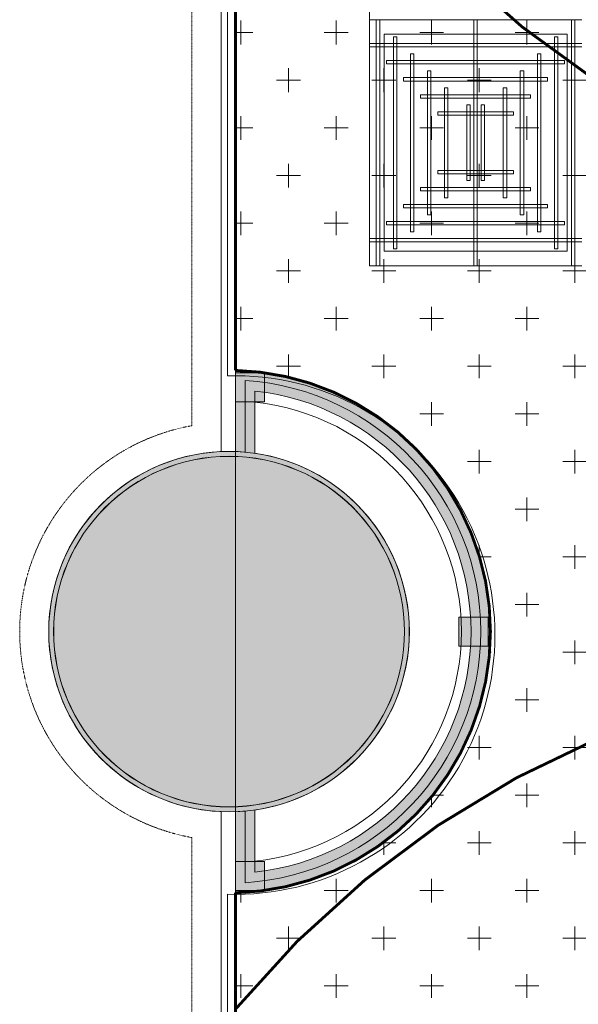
# Model space of a CAD drawing. Header units: millimetres. Extents: x 149250 to 222845, y -30669 to 18303.
# Tile 26 of 36: x 199250 to 202178, y 7217 to 12381. Entities that reach past the tile are written whole.
import ezdxf

# ---------------------------------------------------------------- set-up
doc = ezdxf.new("R2010")
doc.units = ezdxf.units.MM
doc.header["$MEASUREMENT"] = 0
doc.linetypes.add('IRISH HOUSE_FF46_HYD AIRPORT_HVAC DUCTING LAYOUT 3$0$( Dashed )', pattern=[0.75, 0.5, -0.25])
doc.linetypes.add('IRISH HOUSE_FF46_HYD AIRPORT_HVAC DUCTING LAYOUT 3$0$LEVEL-F-OVERALL LAYOUT$0$Overhead', pattern=[4, 2.5, -1.5])
doc.layers.get('0').update_dxf_attribs({"lineweight": 5})
for name, color, linetype, lineweight in [('IRISH HOUSE_FF46_HYD AIRPORT_HVAC DUCTING LAYOUT 3$0$00 Structural', 2, 'Continuous', 25), ('IRISH HOUSE_FF46_HYD AIRPORT_HVAC DUCTING LAYOUT 3$0$02_Elevation 00', 8, 'Continuous', 9), ('IRISH HOUSE_FF46_HYD AIRPORT_HVAC DUCTING LAYOUT 3$0$Ceiling', 14, 'Continuous', 9), ('IRISH HOUSE_FF46_HYD AIRPORT_HVAC DUCTING LAYOUT 3$0$Furniture', 14, 'Continuous', 9), ('IRISH HOUSE_FF46_HYD AIRPORT_HVAC DUCTING LAYOUT 3$0$Grey', 8, 'Continuous', 9), ('IRISH HOUSE_FF46_HYD AIRPORT_HVAC DUCTING LAYOUT 3$0$LEVEL-F-OVERALL LAYOUT$0$A-FLOR-HRAL', 251, 'Continuous', 13), ('IRISH HOUSE_FF46_HYD AIRPORT_HVAC DUCTING LAYOUT 3$0$LEVEL-F-OVERALL LAYOUT$0$A-FLOR-OVHD', 251, 'IRISH HOUSE_FF46_HYD AIRPORT_HVAC DUCTING LAYOUT 3$0$LEVEL-F-OVERALL LAYOUT$0$Overhead', 5)]:
    doc.layers.add(name, color=color, linetype=linetype, lineweight=lineweight)
doc.layers.add('IRISH HOUSE_FF46_HYD AIRPORT_HVAC DUCTING LAYOUT 3$0$Flooring', color=8, linetype='Continuous')
doc.layers.add('IRISH HOUSE_FF46_HYD AIRPORT_HVAC DUCTING LAYOUT 3$0$RCP LAYOUT', color=9, linetype='Continuous', true_color=0x808080)
doc.layers.add('M-MEP-ELPR-EQUIP', color=6, linetype='Continuous', lineweight=20, true_color=0xff00ff)

# ---------------------------------------------------------------- blocks, each defined once
blk = doc.blocks.new('IRISH HOUSE_FF46_HYD AIRPORT_HVAC DUCTING LAYOUT 3$0$IRISH HOUSE-RCP LAYOUT')
at = {"lineweight": 0, "ltscale": 0.25, "true_color": 0x808080}
h = blk.add_hatch(color=8, dxfattribs=at)
h.dxf.hatch_style = 1
h.paths.add_polyline_path([(34, 1369.8), (34, 944.4, -0.013467), (84.8, 941.2), (84.8, 1316.7, -0.937706), (84.8, -1316.7), (84.8, -941.2, -0.013467), (34, -944.4), (34, -1369.8, 0.975525)])
h = blk.add_hatch(color=8, dxfattribs=at)
h.dxf.hatch_style = 1
h.paths.add_polyline_path([(84.8, 1316.7), (84.8, 941.2, -0.013533), (135.6, 935.3), (135.6, 1203.5), (135.6, 1261.4, -0.898297), (135.6, -1261.4), (135.6, -935.3, -0.013533), (84.8, -941.2), (84.8, -1316.7, 0.937706)])
h = blk.add_hatch(color=8, dxfattribs=at)
h.dxf.hatch_style = 1
h.paths.add_polyline_path([(0, 945, 1), (0, -945, 1)])
h.paths.add_polyline_path([(0, -919.6, -1), (0, 919.6, -1)], flags=16)
h = blk.add_hatch(color=8, dxfattribs=at)
h.dxf.hatch_style = 1
h.paths.add_polyline_path([(0, 945, 1), (0, -945, 1)])
h.paths.add_polyline_path([(0, -919.6, -1), (0, 919.6, -1)], flags=16)
h = blk.add_hatch(color=8, dxfattribs=at)
h.dxf.hatch_style = 1
h.paths.add_polyline_path([(0, 945, 1), (0, -945, 1)])
h.paths.add_polyline_path([(0, -919.6, -1), (0, 919.6, -1)], flags=16)
h = blk.add_hatch(color=8, dxfattribs=at)
h.dxf.hatch_style = 1
h.paths.add_polyline_path([(-194.6, -7416.7), (-194.6, -9019.3), (1106, -9019.3), (1106, -7416.7)])
h.paths.add_polyline_path([(5.8, -7617.1), (5.8, -8818.9), (905.6, -8818.9), (905.6, -7617.1)], flags=16)
h.paths.add_polyline_path([(0, -919.6, 1), (0, 919.6, 1)])
h = blk.add_hatch(color=8, dxfattribs=at)
h.dxf.hatch_style = 1
h.paths.add_polyline_path([(-194.6, -7416.7), (-194.6, -9019.3), (1106, -9019.3), (1106, -7416.7)])
h.paths.add_polyline_path([(5.8, -7617.1), (5.8, -8818.9), (905.6, -8818.9), (905.6, -7617.1)], flags=16)
h.paths.add_polyline_path([(919.7, 0, 1), (-919.6, 0, 1)])
h = blk.add_hatch(color=8, dxfattribs=at)
h.dxf.hatch_style = 1
h.paths.add_polyline_path([(-194.6, -7416.7), (-194.6, -9019.3), (1106, -9019.3), (1106, -7416.7)])
h.paths.add_polyline_path([(5.8, -7617.1), (5.8, -8818.9), (905.6, -8818.9), (905.6, -7617.1)], flags=16)
h.paths.add_polyline_path([(0, -919.6, 1), (0, 919.6, 1)])
at = {"layer": 'IRISH HOUSE_FF46_HYD AIRPORT_HVAC DUCTING LAYOUT 3$0$00 Structural', "lineweight": 0, "ltscale": 0.25, "true_color": 0x808080}
h = blk.add_hatch(color=8, dxfattribs=at)
h.dxf.hatch_style = 1
h.paths.add_polyline_path([(34, 1357.5), (34, 1205.1), (186.4, 1205.1), (186.4, 1357.5)])
h = blk.add_hatch(color=8, dxfattribs=at)
h.dxf.hatch_style = 1
h.paths.add_polyline_path([(1357.6, -76.2), (1205.2, -76.2), (1205.2, 76.2), (1357.6, 76.2)])
h = blk.add_hatch(color=8, dxfattribs=at)
h.dxf.hatch_style = 1
h.paths.add_polyline_path([(34, -1357.5), (34, -1205.1), (186.4, -1205.1), (186.4, -1357.5)])
at = {"color": 8, "lineweight": 0, "ltscale": 0.25, "true_color": 0x808080}
for p, q in [((736.3, 1918.2), (736.3, 8372.8)), ((1848.5, 3209.1), (736.3, 3209.1)), ((736.3, 3209.1), (736.3, 1918.2)), ((1772.3, 3132.9), (812.5, 3132.9)), ((812.5, 3132.9), (812.5, 1994.4)), ((1772.3, 1994.4), (1772.3, 3132.9)), ((812.5, 1994.4), (1772.3, 1994.4)), ((1848.5, 1918.2), (736.3, 1918.2)), ((736.3, 1918.2), (1848.5, 1918.2))]:
    blk.add_line(p, q, dxfattribs=at)
at = {"layer": 'IRISH HOUSE_FF46_HYD AIRPORT_HVAC DUCTING LAYOUT 3$0$00 Structural', "color": 8, "lineweight": 0, "ltscale": 0.25, "true_color": 0x808080}
for p, q in [((34, 1357.5), (186.4, 1357.5)), ((34, 1205.1), (34, 1357.5)), ((186.4, 1357.5), (186.4, 1205.1)), ((186.4, 1205.1), (34, 1205.1)), ((1357.6, 76.2), (1205.2, 76.2)), ((1205.2, 76.2), (1205.2, -76.2)), ((1357.6, -76.2), (1357.6, 76.2)), ((1205.2, -76.2), (1357.6, -76.2)), ((186.4, -1205.1), (34, -1205.1)), ((34, -1205.1), (34, -1357.5)), ((186.4, -1357.5), (186.4, -1205.1)), ((34, -1357.5), (186.4, -1357.5))]:
    blk.add_line(p, q, dxfattribs=at)
for radius in [945, 945, 945, 919.6, 919.6, 919.6]:
    blk.add_circle((0, 0), radius, dxfattribs=at)
at = {"layer": 'IRISH HOUSE_FF46_HYD AIRPORT_HVAC DUCTING LAYOUT 3$0$02_Elevation 00', "color": 8, "lineweight": 0, "ltscale": 0.25, "true_color": 0x808080}
blk.add_line((34, 4994.4), (34, -5030.7), dxfattribs=at)
at = {"layer": 'IRISH HOUSE_FF46_HYD AIRPORT_HVAC DUCTING LAYOUT 3$0$Ceiling', "color": 8, "lineweight": 0, "ltscale": 0.25, "true_color": 0x808080}
for p, q in [((772, 3209.1), (789.9, 3209.1)), ((772, 1918.2), (772, 3209.1)), ((789.9, 3209.1), (789.9, 1918.2)), ((1301.3, 3209.1), (1283.5, 3209.1)), ((1283.5, 3209.1), (1283.5, 1918.2)), ((1301.3, 1918.2), (1301.3, 3209.1)), ((1812.8, 3209.1), (1794.9, 3209.1)), ((1794.9, 3209.1), (1794.9, 1918.2)), ((1812.8, 1918.2), (1812.8, 3209.1)), ((879.3, 3119.8), (861.4, 3119.8)), ((861.4, 3119.8), (861.4, 2007.6)), ((879.3, 2007.6), (879.3, 3119.8)), ((1723.4, 3119.8), (1705.6, 3119.8)), ((1705.6, 3119.8), (1705.6, 2007.6)), ((1723.4, 2007.6), (1723.4, 3119.8)), ((1848.5, 3084), (736.3, 3084)), ((736.3, 3084), (736.3, 3066.1)), ((736.3, 3066.1), (1848.5, 3066.1)), ((968.6, 3030.4), (950.7, 3030.4)), ((950.7, 3030.4), (950.7, 2096.9)), ((968.6, 2096.9), (968.6, 3030.4)), ((1634.1, 3030.4), (1616.2, 3030.4)), ((1616.2, 3030.4), (1616.2, 2096.9)), ((1634.1, 2096.9), (1634.1, 3030.4)), ((825.6, 2994.7), (825.6, 2976.8)), ((1759.1, 2994.7), (825.6, 2994.7)), ((825.6, 2976.8), (1759.1, 2976.8)), ((1759.1, 2976.8), (1759.1, 2994.7)), ((915, 2905.3), (915, 2887.4)), ((1669.7, 2905.3), (915, 2905.3)), ((1058, 2941), (1040.1, 2941)), ((1040.1, 2941), (1040.1, 2186.3)), ((1058, 2186.3), (1058, 2941)), ((1544.7, 2941), (1526.8, 2941)), ((1526.8, 2941), (1526.8, 2186.3)), ((1544.7, 2186.3), (1544.7, 2941)), ((1669.7, 2887.4), (1669.7, 2905.3)), ((915, 2887.4), (1669.7, 2887.4)), ((1147.3, 2851.7), (1129.5, 2851.7)), ((1129.5, 2851.7), (1129.5, 2275.7)), ((1147.3, 2275.7), (1147.3, 2851.7)), ((1437.4, 2851.7), (1455.3, 2851.7)), ((1437.4, 2275.7), (1437.4, 2851.7)), ((1455.3, 2851.7), (1455.3, 2275.7)), ((1004.4, 2815.9), (1004.4, 2798.1)), ((1580.4, 2815.9), (1004.4, 2815.9)), ((1004.4, 2798.1), (1580.4, 2798.1)), ((1580.4, 2798.1), (1580.4, 2815.9)), ((1263.5, 2762.3), (1245.6, 2762.3)), ((1245.6, 2762.3), (1245.6, 2365)), ((1263.5, 2365), (1263.5, 2762.3)), ((1321.2, 2762.3), (1339.1, 2762.3)), ((1321.2, 2365), (1321.2, 2762.3)), ((1339.1, 2762.3), (1339.1, 2365)), ((1093.7, 2726.6), (1093.7, 2708.7)), ((1491, 2726.6), (1093.7, 2726.6)), ((1093.7, 2708.7), (1491, 2708.7)), ((1491, 2708.7), (1491, 2726.6)), ((1093.7, 2400.8), (1093.7, 2418.7)), ((1093.7, 2418.7), (1491, 2418.7)), ((1491, 2400.8), (1093.7, 2400.8)), ((1491, 2418.7), (1491, 2400.8)), ((1004.4, 2311.4), (1004.4, 2329.3)), ((1004.4, 2329.3), (1580.4, 2329.3)), ((1245.6, 2365), (1263.5, 2365)), ((1339.1, 2365), (1321.2, 2365)), ((1580.4, 2329.3), (1580.4, 2311.4)), ((1580.4, 2311.4), (1004.4, 2311.4)), ((1129.5, 2275.7), (1147.3, 2275.7)), ((1455.3, 2275.7), (1437.4, 2275.7)), ((915, 2222.1), (915, 2239.9)), ((915, 2239.9), (1669.7, 2239.9)), ((1669.7, 2222.1), (915, 2222.1)), ((1669.7, 2239.9), (1669.7, 2222.1)), ((1040.1, 2186.3), (1058, 2186.3)), ((1526.8, 2186.3), (1544.7, 2186.3)), ((825.6, 2132.7), (825.6, 2150.6)), ((825.6, 2150.6), (1759.1, 2150.6)), ((1759.1, 2132.7), (825.6, 2132.7)), ((1759.1, 2150.6), (1759.1, 2132.7)), ((950.7, 2096.9), (968.6, 2096.9)), ((1616.2, 2096.9), (1634.1, 2096.9)), ((736.3, 2061.2), (1848.5, 2061.2)), ((736.3, 2043.3), (736.3, 2061.2)), ((1848.5, 2043.3), (736.3, 2043.3)), ((861.4, 2007.6), (879.3, 2007.6)), ((1705.6, 2007.6), (1723.4, 2007.6)), ((789.9, 1918.2), (772, 1918.2)), ((1283.5, 1918.2), (1301.3, 1918.2)), ((1794.9, 1918.2), (1812.8, 1918.2))]:
    blk.add_line(p, q, dxfattribs=at)
at = {"layer": 'IRISH HOUSE_FF46_HYD AIRPORT_HVAC DUCTING LAYOUT 3$0$Flooring', "color": 8, "lineweight": 0, "ltscale": 0.25, "true_color": 0x808080}
for p, q in [((-8.3, 7562.6), (-8.3, 1340.9)), ((-8.3, -1377.2), (-8.3, -7437.2))]:
    blk.add_line(p, q, dxfattribs=at)
blk.add_arc((33.9, -18.1), 1359.7, 268.22, 91.78, dxfattribs=at)
at = {"layer": 'IRISH HOUSE_FF46_HYD AIRPORT_HVAC DUCTING LAYOUT 3$0$Furniture', "color": 8, "lineweight": 0, "ltscale": 0.25, "true_color": 0x808080}
for p, q in [((-41.7, 7586.2), (-41.9, 944)), ((-42, -944), (-42.2, -7416.7))]:
    blk.add_line(p, q, dxfattribs=at)
blk.add_arc((0, 0), 945, 92.5429, 267.4529, dxfattribs=at)
at = {"layer": 'IRISH HOUSE_FF46_HYD AIRPORT_HVAC DUCTING LAYOUT 3$0$Grey', "color": 8, "linetype": 'IRISH HOUSE_FF46_HYD AIRPORT_HVAC DUCTING LAYOUT 3$0$( Dashed )', "lineweight": 0, "ltscale": 0.2, "true_color": 0x808080}
for p, q in [((-194.1, 7589), (-194.3, 1080)), ((-194.4, -1080), (-194.6, -7264.3))]:
    blk.add_line(p, q, dxfattribs=at)
at = {"layer": 'IRISH HOUSE_FF46_HYD AIRPORT_HVAC DUCTING LAYOUT 3$0$Grey', "color": 8, "lineweight": 0, "ltscale": 0.25, "true_color": 0x808080}
for p, q in [((34, 1369.8), (34, 944.4)), ((84.8, 1316.7), (84.8, 941.2)), ((135.6, 1261.4), (135.6, 935.3)), ((135.6, 1203.5), (135.6, 935.3)), ((34, -944.4), (34, -1369.8)), ((84.8, -941.2), (84.8, -1316.7)), ((135.6, -935.3), (135.6, -1261.4)), ((135.6, -935.3), (135.6, -1203.5))]:
    blk.add_line(p, q, dxfattribs=at)
for centre, radius, start, end in [((0, 0), 1370.2, 271.4196, 88.5804), ((0, 0), 1319.4, 273.6827, 86.3173), ((0, 0), 1268.6, 276.1335, 83.8665), ((7.5, 0), 1210.3, 276.0738, 83.9262), ((0, 0), 945.1, 272.0616, 87.9384)]:
    blk.add_arc(centre, radius, start, end, dxfattribs=at)
at = {"layer": 'IRISH HOUSE_FF46_HYD AIRPORT_HVAC DUCTING LAYOUT 3$0$Grey', "color": 8, "linetype": 'IRISH HOUSE_FF46_HYD AIRPORT_HVAC DUCTING LAYOUT 3$0$( Dashed )', "lineweight": 0, "ltscale": 0.2, "true_color": 0x808080}
blk.add_arc((0, 0), 1097.4, 100.1997, 259.7961, dxfattribs=at)
at = {"layer": 'IRISH HOUSE_FF46_HYD AIRPORT_HVAC DUCTING LAYOUT 3$0$LEVEL-F-OVERALL LAYOUT$0$A-FLOR-HRAL', "color": 8, "lineweight": 0, "true_color": 0x808080}
blk.add_circle((0, 0), 919, dxfattribs=at)
at = {"layer": 'IRISH HOUSE_FF46_HYD AIRPORT_HVAC DUCTING LAYOUT 3$0$LEVEL-F-OVERALL LAYOUT$0$A-FLOR-OVHD', "color": 8, "lineweight": 0, "true_color": 0x808080}
blk.add_line((-601, 692.7), (-601, 696.1), dxfattribs=at)
blk = doc.blocks.new('IRISH HOUSE_FF46_HYD AIRPORT_HVAC DUCTING LAYOUT 3')
at = {"layer": 'IRISH HOUSE_FF46_HYD AIRPORT_HVAC DUCTING LAYOUT 3$0$RCP LAYOUT', "lineweight": 0}
blk.add_blockref('IRISH HOUSE_FF46_HYD AIRPORT_HVAC DUCTING LAYOUT 3$0$IRISH HOUSE-RCP LAYOUT', (0, 0), dxfattribs=at)

msp = doc.modelspace()

# ---------------------------------------------------------------- hatches: boundary and pattern name
at = {"lineweight": 0, "true_color": 0x0000ff}
h = msp.add_hatch(dxfattribs=at)
h.set_pattern_fill('CROSS', color=5, scale=1000)
h.set_pattern_definition([(0, (215845.97, -9187), (250, 250), [125, -375]), (90, (215908.47, -9249.5), (-250, 250), [125, -375])])
h.paths.add_polyline_path([(210105.9, 18073.2), (207084.4, 18073.2), (207084.4, 17920.8), (206932, 17920.8), (206935.6, 18073.2), (202311.4, 18073.2), (202311.4, 17920.8), (202159, 17920.8), (202159, 18073.2), (201740.5, 18073.2, 0.406271), (200381, 16675.5), (200381, 16480.8), (200533.4, 16480.8), (200533.4, 16328.4), (200381, 16328.4), (200381, 14295.1, 0.953759)])
h.paths.add_polyline_path([(204882.8, 16128.4, -1), (205182.8, 16128.4, -1)], flags=16)
h.paths.add_polyline_path([(204945.3, 16015.9), (205120.3, 16015.9), (205120.3, 16240.9), (204945.3, 16240.9)], flags=8)
h = msp.add_hatch(dxfattribs=at)
h.set_pattern_fill('CROSS', color=5, scale=1000)
h.set_pattern_definition([(0, (215845.97, -9187), (250, 250), [125, -375]), (90, (215908.47, -9249.5), (-250, 250), [125, -375])])
h.paths.add_polyline_path([(200381, 7801.9), (200381, 6014.5, 1.836805), (200381, 14413.5), (200381, 10541.5, -0.975525)])
h.paths.add_polyline_path([(202944.7, 10214, -1), (203244.7, 10214, -1)], flags=16)
h.paths.add_polyline_path([(203007.2, 10101.5), (203182.2, 10101.5), (203182.2, 10326.5), (203007.2, 10326.5)], flags=8)
h = msp.add_hatch(dxfattribs=at)
h.set_pattern_fill('CROSS', color=5, scale=1000)
h.set_pattern_definition([(0, (215845.97, 40813), (250, 250), [125, -375]), (90, (215908.47, 40750.5), (-250, 250), [125, -375])])
h.paths.add_polyline_path([(201453.1, 1755), (201453.1, 381), (207677.5, 381.1, 1.063165), (200381, 7191.9), (200381, 1755)])

# ---------------------------------------------------------------- linework, layer by layer
at = {"color": 5, "true_color": 0x0000ff, "const_width": 15}
for points in [[(200381, 14295.1), (200381, 16328.4), (200533.4, 16328.4), (200533.4, 16480.8), (200381, 16480.8), (200381, 16676.2, -0.406115), (201740.5, 18073.2), (202159, 18073.2), (202159, 17920.8), (202311.4, 17920.8), (202311.4, 18073.2), (206935.6, 18073.2), (206932, 17920.8), (207084.4, 17920.8), (207084.4, 18073.2), (210105.9, 18073.2, -0.953759)], [(200381, 6014.5), (200381, 7801.9, 0.975525), (200381, 10541.5), (200381, 14413.5, -1.836805)], [(207677.5, 381.1), (201453.1, 381), (201453.1, 1755), (200381, 1755), (200381, 7191.9, -1.063165)]]:
    msp.add_lwpolyline(points, format="xyb", close=True, dxfattribs=at)

# ---------------------------------------------------------------- block references
at = {"layer": 'M-MEP-ELPR-EQUIP'}
msp.add_blockref('IRISH HOUSE_FF46_HYD AIRPORT_HVAC DUCTING LAYOUT 3', (200347, 9171.7), dxfattribs=at)

doc.saveas('drawing.dxf')
